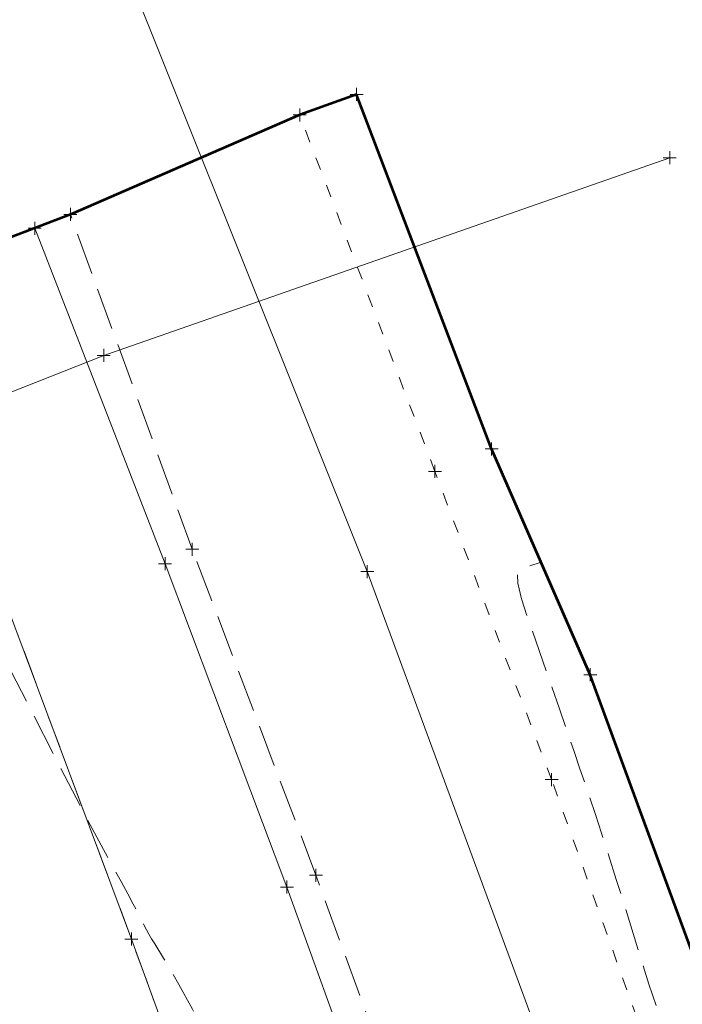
# Model space of a CAD drawing. Extents: x 2324380 to 2325559, y 691096 to 693386.
# Tile 86 of 92: x 2325024 to 2325076, y 692275 to 692351. Entities that reach past the tile are written whole.
import ezdxf

# ---------------------------------------------------------------- set-up
doc = ezdxf.new("R2010")
doc.units = 0
doc.header["$MEASUREMENT"] = 0
for name, pattern in [('CENTER LINE DOUBLE SOLID', [0]), ('DGN Style 3', [4.524868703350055, 3.232049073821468, -1.292819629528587]), ('DGN Style 4', [5.174510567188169, 2.585639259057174, -1.292819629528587, 0.003232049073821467, -1.292819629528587]), ('DGN Style 5', [2.262434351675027, 0.9696147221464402, -1.292819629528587]), ('gasex', [0]), ('waterex', [0])]:
    doc.linetypes.add(name, pattern=pattern)
for name, color, linetype, lineweight in [('DT_X_Contour_Minor', 136, 'DGN Style 3', 0), ('DT_X_Terrain_Ground_Line', 92, 'DGN Style 3', 13), ('PM_X_CL_Double_Solid', 40, 'CENTER LINE DOUBLE SOLID', 0), ('PM_X_Transverse_Line', 7, 'Continuous', 0), ('PV_X_COP', 4, 'DGN Style 4', 0), ('PV_X_EOP', 7, 'DGN Style 3', 0), ('PV_X_Walk', 120, 'DGN Style 5', 0), ('UT_X_Gas', 40, 'gasex', 0), ('UT_X_Water', 133, 'waterex', 0)]:
    doc.layers.add(name, color=color, linetype=linetype, lineweight=lineweight)
doc.layers.add('SV_X_Shot_Marker (Construction)', color=40, linetype='Continuous', lineweight=0, transparency=0.5)
doc.layers.add('SV_X_Terrain_Boundary', color=7, linetype='Continuous', lineweight=53, plot=False)

# ---------------------------------------------------------------- blocks, each defined once
blk = doc.blocks.new('SVPT_536')
at = {"layer": 'SV_X_Shot_Marker (Construction)', "transparency": 33554495}
for p, q in [((-0.02499999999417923, 0), (0.02500000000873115, 0)), ((1.455191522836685e-11, 0.02500000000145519), (1.455191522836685e-11, -0.02500000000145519))]:
    blk.add_line(p, q, dxfattribs=at)
blk.add_point((1.455191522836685e-11, 0), dxfattribs=at)
blk = doc.blocks.new('SVPT_537')
at = {"layer": 'SV_X_Shot_Marker (Construction)', "transparency": 33554495}
for p, q in [((-0.02499999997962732, 0), (0.02500000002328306, 0)), ((1.455191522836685e-11, 0.02500000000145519), (1.455191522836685e-11, -0.02500000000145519))]:
    blk.add_line(p, q, dxfattribs=at)
blk.add_point((1.455191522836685e-11, 0), dxfattribs=at)
blk = doc.blocks.new('SVPT_538')
at = {"layer": 'SV_X_Shot_Marker (Construction)', "transparency": 33554495}
for p, q in [((-0.02499999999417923, 7.275957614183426e-12), (0.02499999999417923, 7.275957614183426e-12)), ((0, 0.02500000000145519), (0, -0.02499999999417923))]:
    blk.add_line(p, q, dxfattribs=at)
blk.add_point((0, 7.275957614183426e-12), dxfattribs=at)
blk = doc.blocks.new('SVPT_539')
at = {"layer": 'SV_X_Shot_Marker (Construction)', "transparency": 33554495}
for p, q in [((-0.02500000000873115, 7.275957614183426e-12), (0.02499999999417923, 7.275957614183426e-12)), ((-1.455191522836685e-11, 0.02500000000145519), (-1.455191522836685e-11, -0.02499999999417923))]:
    blk.add_line(p, q, dxfattribs=at)
blk.add_point((-1.455191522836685e-11, 7.275957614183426e-12), dxfattribs=at)
blk = doc.blocks.new('SVPT_540')
at = {"layer": 'SV_X_Shot_Marker (Construction)', "transparency": 33554495}
for p, q in [((-0.02500000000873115, 0), (0.02499999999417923, 0)), ((0, 0.02500000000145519), (0, -0.02500000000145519))]:
    blk.add_line(p, q, dxfattribs=at)
blk.add_point((0, 0), dxfattribs=at)
blk = doc.blocks.new('SVPT_541')
at = {"layer": 'SV_X_Shot_Marker (Construction)', "transparency": 33554495}
for p, q in [((-0.02499999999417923, 0), (0.02500000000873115, 0)), ((1.455191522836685e-11, 0.02500000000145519), (1.455191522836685e-11, -0.02499999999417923))]:
    blk.add_line(p, q, dxfattribs=at)
blk.add_point((1.455191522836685e-11, 0), dxfattribs=at)
blk = doc.blocks.new('SVPT_542')
at = {"layer": 'SV_X_Shot_Marker (Construction)', "transparency": 33554495}
for p, q in [((0, 0.02499999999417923), (0, -0.02500000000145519)), ((-0.02500000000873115, -7.275957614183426e-12), (0.02499999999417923, -7.275957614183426e-12))]:
    blk.add_line(p, q, dxfattribs=at)
blk.add_point((0, -7.275957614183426e-12), dxfattribs=at)
blk = doc.blocks.new('SVPT_543')
at = {"layer": 'SV_X_Shot_Marker (Construction)', "transparency": 33554495}
for p, q in [((-0.02499999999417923, 7.275957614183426e-12), (0.02499999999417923, 7.275957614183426e-12)), ((0, 0.02500000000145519), (0, -0.02499999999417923))]:
    blk.add_line(p, q, dxfattribs=at)
blk.add_point((0, 7.275957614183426e-12), dxfattribs=at)
blk = doc.blocks.new('SVPT_544')
at = {"layer": 'SV_X_Shot_Marker (Construction)', "transparency": 33554495}
for p, q in [((-0.02500000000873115, 0), (0.02499999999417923, 0)), ((0, 0.02499999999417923), (0, -0.02500000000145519))]:
    blk.add_line(p, q, dxfattribs=at)
blk.add_point((0, 0), dxfattribs=at)
blk = doc.blocks.new('SVPT_545')
at = {"layer": 'SV_X_Shot_Marker (Construction)', "transparency": 33554495}
for p, q in [((-0.02499999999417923, 0), (0.02499999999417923, 0)), ((0, 0.02499999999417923), (0, -0.02500000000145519))]:
    blk.add_line(p, q, dxfattribs=at)
blk.add_point((0, 0), dxfattribs=at)
blk = doc.blocks.new('SVPT_546')
at = {"layer": 'SV_X_Shot_Marker (Construction)', "transparency": 33554495}
for p, q in [((-0.02500000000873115, 0), (0.02499999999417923, 0)), ((0, 0.02500000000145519), (0, -0.02500000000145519))]:
    blk.add_line(p, q, dxfattribs=at)
blk.add_point((0, 0), dxfattribs=at)
blk = doc.blocks.new('SVPT_547')
at = {"layer": 'SV_X_Shot_Marker (Construction)', "transparency": 33554495}
for p, q in [((-0.02499999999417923, 7.275957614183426e-12), (0.02500000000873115, 7.275957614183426e-12)), ((0, 0.02500000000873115), (0, -0.02499999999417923))]:
    blk.add_line(p, q, dxfattribs=at)
blk.add_point((0, 7.275957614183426e-12), dxfattribs=at)
blk = doc.blocks.new('SVPT_646')
at = {"layer": 'SV_X_Shot_Marker (Construction)', "transparency": 33554495}
for p, q in [((-0.02500000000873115, 0), (0.02499999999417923, 0)), ((-1.455191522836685e-11, 0.02500000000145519), (-1.455191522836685e-11, -0.02500000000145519))]:
    blk.add_line(p, q, dxfattribs=at)
blk.add_point((-1.455191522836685e-11, 0), dxfattribs=at)
blk = doc.blocks.new('SVPT_647')
at = {"layer": 'SV_X_Shot_Marker (Construction)', "transparency": 33554495}
for p, q in [((-0.02500000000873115, 0), (0.02499999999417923, 0)), ((-1.455191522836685e-11, 0.02500000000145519), (-1.455191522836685e-11, -0.02500000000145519))]:
    blk.add_line(p, q, dxfattribs=at)
blk.add_point((-1.455191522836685e-11, 0), dxfattribs=at)
blk = doc.blocks.new('*U775', base_point=(2325132.483, 691830.4755833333, 1167.424))
at = {"layer": 'DT_X_Contour_Minor', "elevation": 1170.999999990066, "flags": 128}
blk.add_lwpolyline([(2325007.838962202, 692328.3821411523), (2325010.907140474, 692323.4900999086), (2325011.653591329, 692322.2670165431), (2325012.578010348, 692320.6943555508), (2325013.680397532, 692318.7721169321), (2325014.960752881, 692316.5003006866), (2325018.612324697, 692309.9760205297), (2325019.964813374, 692307.5354713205), (2325021.283600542, 692305.1070338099), (2325022.568686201, 692302.6907079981), (2325023.820070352, 692300.2864938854), (2325029.581226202, 692289.0950886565), (2325032.296093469, 692284.1128458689), (2325032.8224752, 692283.1437523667), (2325033.23810585, 692282.3717187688), (2325033.542985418, 692281.7967450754), (2325033.737113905, 692281.4188312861), (2325034.107121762, 692280.673807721), (2325034.260482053, 692280.3779047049), (2325034.443057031, 692280.0489633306), (2325034.654846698, 692279.6869835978), (2325034.895851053, 692279.2919655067), (2325035.57748225, 692278.1945327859), (2325035.995522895, 692277.4833089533), (2325036.738421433, 692276.1727119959), (2325037.806177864, 692274.2627419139), (2325039.198792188, 692271.7533987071), (2325043.345574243, 692264.262652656), (2325044.754711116, 692261.7222404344), (2325045.872035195, 692259.719063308), (2325046.697546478, 692258.2531212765), (2325047.231244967, 692257.3244143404), (2325048.26535721, 692255.5641759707), (2325048.716508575, 692254.772726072), (2325049.294378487, 692253.7185551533), (2325049.998966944, 692252.4016632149), (2325050.83027395, 692250.8220502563), (2325053.216050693, 692246.2594543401), (2325054.062308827, 692244.6455547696), (2325054.811750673, 692243.225802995), (2325055.464376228, 692242.0001990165), (2325056.020185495, 692240.9687428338), (2325057.373255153, 692238.4770567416), (2325057.891822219, 692237.5291215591), (2325058.432721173, 692236.5540805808), (2325058.995952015, 692235.551933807), (2325059.581514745, 692234.5226812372), (2325061.17279121, 692231.7418666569), (2325061.869717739, 692230.5263115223), (2325062.767039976, 692228.9652570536), (2325063.864757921, 692227.058703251), (2325065.162871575, 692224.8066501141), (2325068.891702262, 692218.340509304), (2325070.129361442, 692216.1950930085), (2325071.045715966, 692214.6084497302), (2325071.640765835, 692213.5805794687), (2325071.914511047, 692213.1114822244), (2325072.216092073, 692212.6055869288), (2325072.383814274, 692212.2907255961), (2325072.660795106, 692211.7255630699), (2325073.04703457, 692210.9100993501), (2325073.542532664, 692209.844334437), (2325076.109793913, 692204.2867287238), (2325077.918998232, 692202.0139795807), (2325078.265150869, 692201.5783047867), (2325078.528235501, 692201.2453157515), (2325078.708252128, 692201.0150124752), (2325078.80520075, 692200.8873949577), (2325078.952973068, 692200.6839959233), (2325079.009306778, 692200.6069030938), (2325079.067478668, 692200.5281738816), (2325079.12748874, 692200.4478082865), (2325079.189336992, 692200.3658063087), (2325079.356716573, 692200.1449525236), (2325079.420534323, 692200.061248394), (2325079.486452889, 692199.9757763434), (2325079.554472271, 692199.8885363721), (2325079.624592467, 692199.7995284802), (2325079.814380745, 692199.5598168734), (2325079.88675145, 692199.4689768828), (2325079.961522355, 692199.3762406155), (2325080.03869346, 692199.2816080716), (2325080.118264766, 692199.1850792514), (2325080.333655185, 692198.9251406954), (2325080.415795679, 692198.8266574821), (2325080.50067435, 692198.7261617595), (2325080.588291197, 692198.6236535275), (2325080.67864622, 692198.519132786), (2325080.92324385, 692198.237727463), (2325081.016525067, 692198.13114898), (2325081.112920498, 692198.0224675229), (2325081.212430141, 692197.9116830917), (2325081.315053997, 692197.7987956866), (2325081.592869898, 692197.494958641), (2325081.689086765, 692197.3900216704), (2325081.76937544, 692197.3030885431), (2325081.833735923, 692197.2341592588), (2325081.882168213, 692197.1832338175), (2325082.071019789, 692196.9875907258), (2325082.25146675, 692197.2918627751), (2325082.7750615, 692198.1735940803), (2325082.995662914, 692198.5458884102), (2325083.111268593, 692198.7415313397), (2325083.251722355, 692198.9796618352), (2325083.327848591, 692199.1091068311), (2325083.50426798, 692199.4100572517), (2325083.579399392, 692199.5387470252), (2325083.716329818, 692199.774202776), (2325083.753604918, 692199.8383986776), (2325083.790773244, 692199.9025749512), (2325083.827834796, 692199.9667315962), (2325083.963193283, 692200.2018744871), (2325084.000047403, 692200.2660172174), (2325084.036806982, 692200.3301910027), (2325084.073472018, 692200.3943958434), (2325084.207437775, 692200.6299688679), (2325084.243920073, 692200.6942617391), (2325084.280320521, 692200.7586375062), (2325084.316639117, 692200.823096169), (2325084.352875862, 692200.8876377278), (2325084.449398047, 692201.0598590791), (2325084.485559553, 692201.1245102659), (2325084.521652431, 692201.1892978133), (2325084.557676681, 692201.2542217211), (2325084.593632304, 692201.3192819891), (2325084.68942246, 692201.4929578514), (2325084.725316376, 692201.5581822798), (2325084.761155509, 692201.6235986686), (2325084.796939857, 692201.6892070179), (2325084.832669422, 692201.7550073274), (2325084.927875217, 692201.9307307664), (2325084.963557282, 692201.9967521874), (2325084.999199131, 692202.0630238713), (2325085.034800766, 692202.1295458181), (2325085.070362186, 692202.1963180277), (2325085.165139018, 692202.3747109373), (2325085.20066793, 692202.4417642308), (2325085.236172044, 692202.5091294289), (2325085.271651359, 692202.5768065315), (2325085.307105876, 692202.644795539), (2325085.40161819, 692202.8265154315), (2325085.437056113, 692202.894849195), (2325085.472485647, 692202.9635605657), (2325085.507906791, 692203.0326495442), (2325085.543319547, 692203.1021161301), (2325085.637742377, 692203.2878638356), (2325085.67315553, 692203.357743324), (2325085.708577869, 692203.4280710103), (2325085.744009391, 692203.4988468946), (2325085.779450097, 692203.5700709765), (2325085.873970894, 692203.7605994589), (2325085.909430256, 692203.8323099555), (2325085.94491774, 692203.9045450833), (2325085.98043335, 692203.9773048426), (2325086.015977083, 692204.0505892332), (2325086.110797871, 692204.2467137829), (2325086.146380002, 692204.3205645), (2325086.182010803, 692204.3950232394), (2325086.217690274, 692204.4700900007), (2325086.253418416, 692204.5457647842), (2325086.348758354, 692204.7483749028), (2325086.384546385, 692204.8247035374), (2325086.420405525, 692204.9017318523), (2325086.456335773, 692204.9794598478), (2325086.49233713, 692205.0578875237), (2325086.58843556, 692205.2679608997), (2325086.624520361, 692205.3471389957), (2325086.660700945, 692205.4271182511), (2325086.696977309, 692205.5078986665), (2325086.733349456, 692205.5894802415), (2325086.830469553, 692205.8080993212), (2325086.86695114, 692205.890538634), (2325086.903555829, 692205.9738922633), (2325086.940283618, 692206.0581602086), (2325086.977134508, 692206.1433424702), (2325087.075567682, 692206.3717142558), (2325087.112556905, 692206.4578743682), (2325087.149699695, 692206.545075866), (2325087.18699605, 692206.6333187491), (2325087.22444597, 692206.7226030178), (2325087.324517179, 692206.9620829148), (2325087.362137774, 692207.0524804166), (2325087.399946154, 692207.1440629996), (2325087.437942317, 692207.2368306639), (2325087.476126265, 692207.330783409), (2325087.578200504, 692207.5829041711), (2325087.616591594, 692207.6781238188), (2325087.655209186, 692207.7746921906), (2325087.694053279, 692207.8726092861), (2325087.733123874, 692207.9718751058), (2325087.83761413, 692208.2383822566), (2325087.876933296, 692208.3390906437), (2325087.916523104, 692208.4413354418), (2325087.956383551, 692208.545116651), (2325087.99651464, 692208.6504342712), (2325088.103891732, 692208.9333298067), (2325088.144318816, 692209.040292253), (2325088.185067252, 692209.149007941), (2325088.226137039, 692209.2594768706), (2325088.267528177, 692209.3716990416), (2325088.457281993, 692209.8882787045), (2325088.463284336, 692209.9046892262), (2325088.467595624, 692209.916812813), (2325087.713339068, 692210.4732167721), (2325087.553065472, 692210.590417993), (2325087.395497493, 692210.7035628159), (2325087.240635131, 692210.812651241), (2325087.088478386, 692210.9176832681), (2325086.686334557, 692211.1923601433), (2325086.537286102, 692211.2933106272), (2325086.391748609, 692211.390154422), (2325086.249722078, 692211.4828915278), (2325086.111206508, 692211.5715219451), (2325085.746512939, 692211.8023941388), (2325085.611380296, 692211.8872265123), (2325085.479502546, 692211.9685694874), (2325085.350879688, 692212.0464230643), (2325085.225511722, 692212.1207872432), (2325084.895537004, 692212.3144391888), (2325084.773283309, 692212.3855840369), (2325084.654003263, 692212.4537796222), (2325084.537696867, 692212.5190259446), (2325084.424364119, 692212.5813230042), (2325084.126108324, 692212.7435161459), (2325084.010819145, 692213.200019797), (2325083.888643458, 692214.4478858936), (2325083.759581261, 692216.4871144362), (2325083.623632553, 692219.3177054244), (2325083.251920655, 692227.9210979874), (2325083.137537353, 692230.7671557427), (2325083.073171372, 692232.8527845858), (2325083.058822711, 692234.177984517), (2325083.094491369, 692234.7427555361), (2325083.377652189, 692235.6040194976), (2325083.387585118, 692236.0219359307), (2325083.392973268, 692236.1364239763), (2325083.404880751, 692236.3007810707), (2325083.423307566, 692236.5150072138), (2325083.448253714, 692236.7791024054), (2325083.523469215, 692237.5498483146), (2325083.5542615, 692237.8265474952), (2325083.590226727, 692238.0785856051), (2325083.631364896, 692238.3059626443), (2325083.677676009, 692238.5086786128), (2325083.905864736, 692239.3971439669), (2325084.105351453, 692239.7536500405), (2325084.148918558, 692239.8272191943), (2325084.194125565, 692239.8951383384), (2325084.240972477, 692239.9574074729), (2325084.28945929, 692240.0140265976), (2325084.420943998, 692240.1574775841), (2325084.488075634, 692240.2996123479), (2325084.590857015, 692240.6184283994), (2325084.729288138, 692241.1139257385), (2325084.903369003, 692241.7861043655), (2325085.415117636, 692243.8141557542), (2325085.368661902, 692244.9744057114), (2325084.845483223, 692246.9341170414), (2325083.845581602, 692249.6932897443), (2325082.368957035, 692253.2519238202), (2325077.795660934, 692263.8075631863), (2325076.208404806, 692267.5502196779), (2325074.876608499, 692270.861459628), (2325073.800272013, 692273.7412830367), (2325072.979395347, 692276.189689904), (2325071.131003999, 692282.143552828), (2325070.468785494, 692284.2630046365), (2325069.868423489, 692286.1559628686), (2325069.329917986, 692287.8224275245), (2325068.853268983, 692289.262398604), (2325067.66468031, 692292.8003300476), (2325067.19252138, 692294.1961453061), (2325066.667486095, 692295.7301424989), (2325066.089574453, 692297.4023216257), (2325065.458786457, 692299.2126826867), (2325063.706183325, 692304.224554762), (2325063.173932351, 692305.8826987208), (2325062.891631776, 692307.0982265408), (2325062.859281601, 692307.8711382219), (2325063.076881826, 692308.2014337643), (2325064.67556714, 692308.7100419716)], dxfattribs=at)
blk = doc.blocks.new('SVPT_711')
at = {"layer": 'SV_X_Shot_Marker (Construction)', "transparency": 33554495}
for p, q in [((-0.02500000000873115, 0), (0.02499999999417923, 0)), ((0, 0.02500000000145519), (0, -0.02500000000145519))]:
    blk.add_line(p, q, dxfattribs=at)
blk.add_point((0, 0), dxfattribs=at)
blk = doc.blocks.new('SVPT_725')
at = {"layer": 'SV_X_Shot_Marker (Construction)', "transparency": 33554495}
for p, q in [((-0.02499999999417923, 0), (0.02500000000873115, 0)), ((0, 0.02500000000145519), (0, -0.02499999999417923))]:
    blk.add_line(p, q, dxfattribs=at)
blk.add_point((0, 0), dxfattribs=at)
blk = doc.blocks.new('SVPT_726')
at = {"layer": 'SV_X_Shot_Marker (Construction)', "transparency": 33554495}
for p, q in [((-0.02500000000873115, 0), (0.02499999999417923, 0)), ((-1.455191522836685e-11, 0.02500000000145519), (-1.455191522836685e-11, -0.02500000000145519))]:
    blk.add_line(p, q, dxfattribs=at)
blk.add_point((-1.455191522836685e-11, 0), dxfattribs=at)

msp = doc.modelspace()

# ---------------------------------------------------------------- linework, layer by layer
at = {"layer": 'PM_X_CL_Double_Solid'}
msp.add_polyline3d([(2325089.479, 692110.675600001, 1169.939), (2325084.316, 692128.513899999, 1170), (2325075.387, 692156.7629999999, 1170.128), (2325066.633, 692183.775, 1170.271), (2325058.114, 692209.2779999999, 1170.485), (2325049.618, 692233.8988000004, 1170.666), (2325041.547, 692256.4774999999, 1170.79), (2325033.1, 692279.6701999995, 1170.941), (2325023.319, 692305.8681999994, 1171.105), (2325013.775, 692329.926, 1171.276)], dxfattribs=at)
at = {"layer": 'PM_X_Transverse_Line'}
msp.add_polyline3d([(2325119.986, 692049.571, 1170.103), (2325112.237, 692077.635100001, 1170.265), (2325103.347, 692107.5253000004, 1170.445), (2325096.487, 692131.327100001, 1170.525), (2325087.35, 692159.1671999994, 1170.707), (2325078.821, 692186.2121999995, 1170.848), (2325070.066, 692212.5161999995, 1170.966), (2325061.8, 692237.434100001, 1171.172), (2325045.086, 692283.6725, 1171.527), (2325035.685, 692308.591399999, 1171.68), (2325025.65, 692334.4493000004, 1171.9)], dxfattribs=at)
at = {"layer": 'PV_X_COP'}
msp.add_polyline3d([(2325108.452, 692046.0286999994, 1169.449), (2325099.345, 692075.661899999, 1169.632), (2325090.999, 692105.3511999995, 1169.896), (2325084.316, 692128.513899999, 1170), (2325075.387, 692156.7629999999, 1170.128), (2325066.633, 692183.775, 1170.271), (2325058.114, 692209.2779999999, 1170.485), (2325049.618, 692233.8988000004, 1170.666), (2325041.547, 692256.4774999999, 1170.79), (2325033.1, 692279.6701999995, 1170.941), (2325023.319, 692305.8681999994, 1171.105), (2325013.775, 692329.926, 1171.276)], dxfattribs=at)
at = {"layer": 'PV_X_EOP'}
msp.add_polyline3d([(2325123.251, 692051.464100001, 1170.181), (2325115.822, 692078.5131999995, 1170.385), (2325110.856, 692095.713399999, 1170.443), (2325106.461, 692109.5715, 1170.544), (2325099.731, 692132.1311999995, 1170.646), (2325090.501, 692160.5763000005, 1170.763), (2325082.221, 692186.8363000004, 1170.925), (2325072.769, 692213.8263000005, 1171.041), (2325064.191, 692238.401100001, 1171.221), (2325059.925, 692251.000100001, 1171.305), (2325055.338, 692262.566, 1171.38), (2325047.318, 692284.593600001, 1171.594), (2325037.781, 692309.7054999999, 1171.709), (2325028.398, 692335.512399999, 1171.873)], dxfattribs=at)
at = {"layer": 'PV_X_Walk'}
for points in [[(2325090.598, 692235.904, 1170.949), (2325076.531, 692278.084100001, 1170.648), (2325068.465, 692300.0368000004, 1170.71), (2325060.86, 692317.443100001, 1171.292), (2325050.457, 692344.765100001, 1171.335)], [(2325085.258, 692235.476899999, 1170.983), (2325073.566, 692269.3755, 1171.13), (2325065.484, 692291.9611999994, 1171.221), (2325056.486, 692315.710899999, 1171.282), (2325046.069, 692343.179, 1171.331)]]:
    msp.add_polyline3d(points, dxfattribs=at)
at = {"layer": 'SV_X_Terrain_Boundary'}
msp.add_polyline3d([(2325110.908, 692166.9908000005, 1170.783), (2325109.19, 692174.0393000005, 1170.829), (2325100.283, 692217.905600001, 1170.856), (2325098.878, 692222.0028999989, 1170.909), (2325093.568, 692236.623, 1170.896), (2325076.531, 692278.084100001, 1170.648), (2325068.465, 692300.0368000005, 1170.71), (2325060.86, 692317.443100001, 1171.292), (2325050.457, 692344.765100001, 1171.335), (2325046.069, 692343.1789999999, 1171.331), (2325028.398, 692335.512399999, 1171.873), (2325013.775, 692329.926, 1171.276), (2324997.752, 692325.7586999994, 1170.531), (2324994.767, 692324.275600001, 1170.032), (2324978.959, 692319.3411999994, 1165.59), (2325000.077, 692267.1553000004, 1165.155), (2325014.608, 692222.1398999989, 1164.672), (2325030.56, 692121.2763999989, 1164.627)], dxfattribs=at)
at = {"layer": 'UT_X_Gas', "extrusion": (0.05979564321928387, -0.2728847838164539, 0.9601866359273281), "elevation": -48773.03817864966, "flags": 128}
msp.add_lwpolyline([(2419302.079481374, 171826.9293444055), (2419334.328146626, 171832.3703658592), (2419380.198942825, 171838.1442919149)], dxfattribs=at)
at = {"layer": 'UT_X_Water'}
msp.add_polyline3d([(2324934.924, 692571.201, 1173.776), (2324956.29, 692529.581, 1172.913), (2324976.211, 692488.002, 1172.78), (2324991.943, 692453.329, 1172.33), (2325012.404, 692405.821, 1171.676), (2325031.937, 692356.272, 1171.747), (2325051.278, 692307.987, 1171.231), (2325065.925, 692268.222, 1171.107), (2325079.639, 692231.198, 1170.957), (2325091.061, 692197.409, 1170.814), (2325105.979, 692152.664, 1170.524), (2325121.62, 692099.726, 1170.153), (2325124.52, 692091.666, 1170.002), (2325134.639, 692057.745, 1169.371)], dxfattribs=at)

# ---------------------------------------------------------------- block references
at = {"layer": 'DT_X_Terrain_Ground_Line'}
msp.add_blockref('*U775', (2325132.483, 691830.4755833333, 1167.424), dxfattribs=at)
at = {"layer": 'SV_X_Shot_Marker (Construction)', "transparency": 33554495, "xscale": 20, "yscale": 20, "zscale": 20}
for name, p in [('SVPT_544', (2325050.457, 692344.765100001, 1171.335)), ('SVPT_545', (2325046.069, 692343.179, 1171.331)), ('SVPT_726', (2325074.583, 692339.8809999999, 1173.366)), ('SVPT_546', (2325028.398, 692335.512399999, 1171.873)), ('SVPT_547', (2325025.65, 692334.4493000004, 1171.9)), ('SVPT_725', (2325030.962, 692324.647, 1171.753)), ('SVPT_543', (2325060.86, 692317.443100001, 1171.292)), ('SVPT_542', (2325056.486, 692315.710899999, 1171.282)), ('SVPT_541', (2325037.781, 692309.7054999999, 1171.709)), ('SVPT_540', (2325035.685, 692308.591399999, 1171.68)), ('SVPT_711', (2325051.278, 692307.987, 1171.231)), ('SVPT_536', (2325068.465, 692300.0368000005, 1170.71)), ('SVPT_537', (2325065.484, 692291.9611999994, 1171.221)), ('SVPT_538', (2325047.318, 692284.593600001, 1171.594)), ('SVPT_539', (2325045.086, 692283.6725, 1171.527)), ('SVPT_646', (2325033.1, 692279.6701999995, 1170.941)), ('SVPT_647', (2325033.1, 692279.6701999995, 1170.941))]:
    msp.add_blockref(name, p, dxfattribs=at)

doc.saveas('drawing.dxf')
